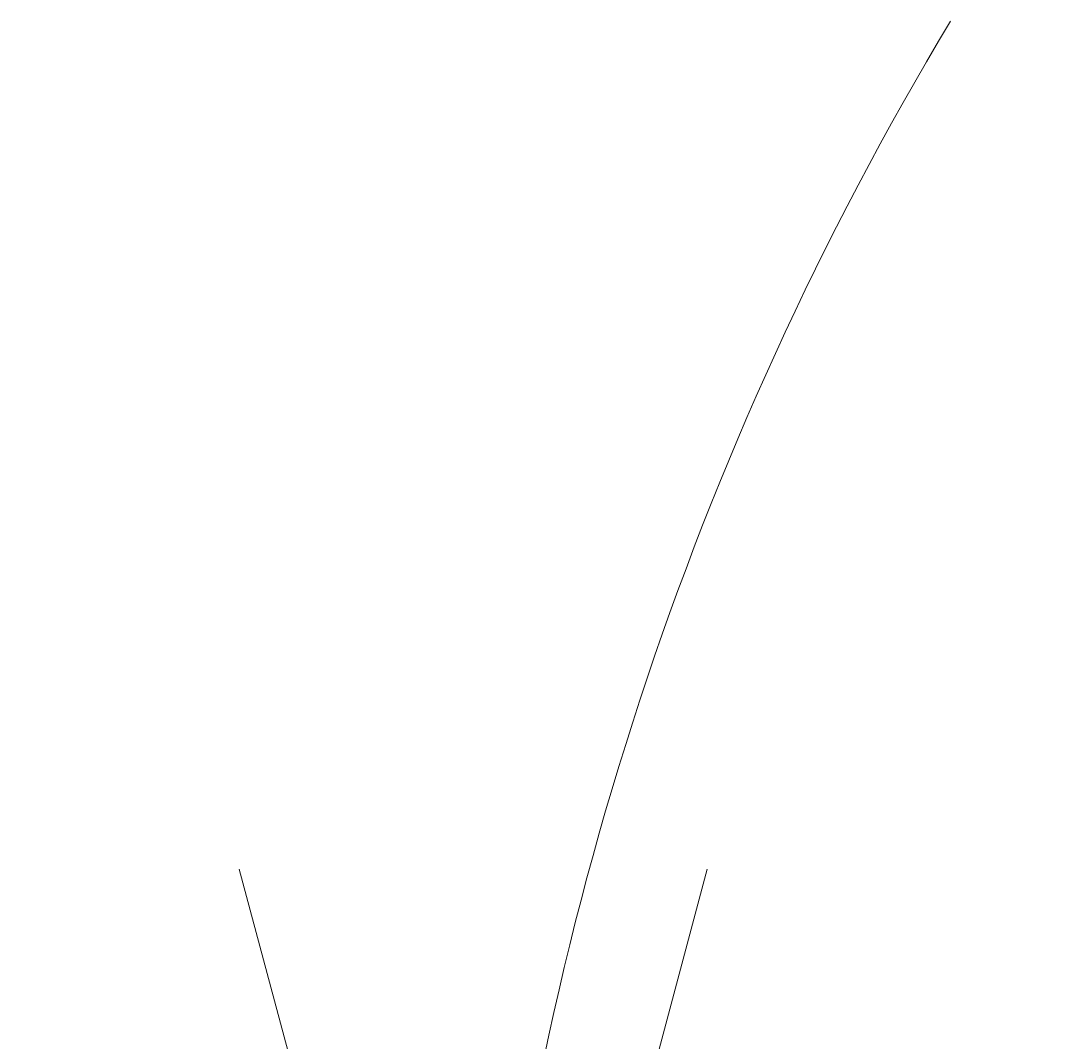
# Model space of a CAD drawing. Extents: x 22073 to 142282, y 6659 to 108851.
# Tile 42 of 68: x 62550 to 65337, y 70155 to 72862. Entities that reach past the tile are written whole.
import ezdxf
from ezdxf.enums import TextEntityAlignment as Align

# ---------------------------------------------------------------- set-up
doc = ezdxf.new("R2010")
doc.units = 0
doc.header["$LTSCALE"] = 150
doc.header["$MEASUREMENT"] = 0
doc.layers.add('11', color=7, linetype='Continuous')
doc.styles.get("Standard").update_dxf_attribs({"font": 'txt', "bigfont": 'bigfont'})
doc.dimstyles.get("Standard").update_dxf_attribs({"dimtxt": 0.18, "dimasz": 0.18, "dimexe": 0.18, "dimexo": 0.0625, "dimgap": 0.09, "dimtad": 0, "dimtih": 1, "dimtoh": 1, "dimdec": 4, "dimzin": 0, "dimdsep": 46, "dimtxsty": 'Standard', "dimcen": 0.09, "dimadec": 0, "dimazin": 0, "dimtfac": 1, "dimtdec": 4, "dimtofl": 0, "dimtmove": 0, "dimatfit": 0, "dimfxl": 1, "dimtolj": 1, "dimtzin": 0, "dimarcsym": 0})

# ---------------------------------------------------------------- blocks, each defined once
blk = doc.blocks.new('*D12')
at = {"layer": '11', "color": 7, "linetype": 'Continuous', "lineweight": 9}
for p, q in [((63750.5, 68292.9), (63129.3, 70611.1)), ((63750.5, 68292.9), (64371.6, 70611.1)), ((62550.5, 68292.9), (66555.1, 68292.9)), ((64907.9, 61815.8), (67773.5, 64220.3)), ((65827.2, 62587.1), (67793.2, 61210.5)), ((65827.2, 62587.1), (66841.5, 60412))]:
    blk.add_line(p, q, dxfattribs=at)
blk.add_arc((72627.1, 68292.9), 8876.6, 149.0176, -109.0176, dxfattribs=at)
at = {"layer": '11', "color": 7, "linetype": 'Continuous', "lineweight": 9, "oblique": 15, "width": 0.5}
blk.add_text('40%%d', height=2400, rotation=-67.1693, dxfattribs=at).set_placement((63400.8, 66160.7), align=Align.BOTTOM_LEFT)

msp = doc.modelspace()

# ---------------------------------------------------------------- dimensions: what is measured, and where the dimension line sits
at = {"layer": '11', "color": 7, "linetype": 'Continuous', "lineweight": 9}
dim = msp.add_angular_dim_2l(base=(64285.78657, 65256.91721), line1=((72627.10473, 68292.90873), (68692.7936, 64991.62972)), line2=((72627.10473, 68292.90873), (67755.08199, 68292.90873)), text='40ﾟ', dimstyle='Standard', dxfattribs=at)
dim.commit()
dim.dimension.update_dxf_attribs({"geometry": '*D12', "text_midpoint": (64099.21111, 64501.68176)})

doc.saveas('drawing.dxf')
